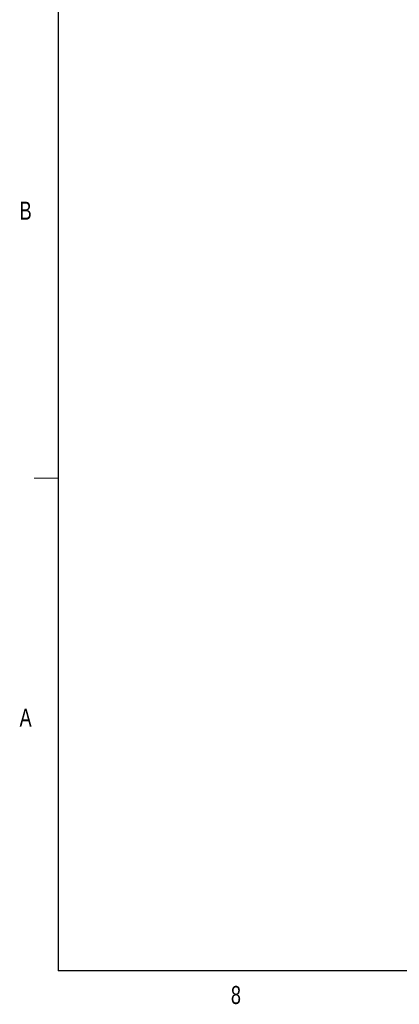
# Model space of a CAD drawing. Header units: millimetres. Extents: x 11 to 421, y 5 to 275.
# Tile 1 of 8: x 11 to 61, y 6 to 136. Entities that reach past the tile are written whole.
import ezdxf

# ---------------------------------------------------------------- set-up
doc = ezdxf.new("R2010")
doc.units = ezdxf.units.MM
doc.styles.add('SLDTEXTSTYLE0', font='TXT', dxfattribs={"width": 0.75})

msp = doc.modelspace()

# ---------------------------------------------------------------- linework, layer by layer
at = {"color": 7, "linetype": 'Continuous', "lineweight": 30}
for p in [(15.906791, 270.308659), (415.956791, 9.958659)]:
    msp.add_line(p, (15.906791, 9.958659), dxfattribs=at)
at = {"color": 7, "linetype": 'Continuous', "lineweight": 0}
msp.add_line((15.906791, 75.046159), (12.731791, 75.046159), dxfattribs=at)

# ---------------------------------------------------------------- texts
at = {"color": 7, "linetype": 'Continuous', "lineweight": 0, "char_height": 2.38125, "attachment_point": 1, "style": 'SLDTEXTSTYLE0'}
for s, insert in [('B', (10.830604, 111.588436)), ('A', (10.820653, 44.598592)), ('8', (38.780071, 7.949254))]:
    msp.add_mtext(s, dxfattribs=dict(at, insert=insert))

doc.saveas('drawing.dxf')
